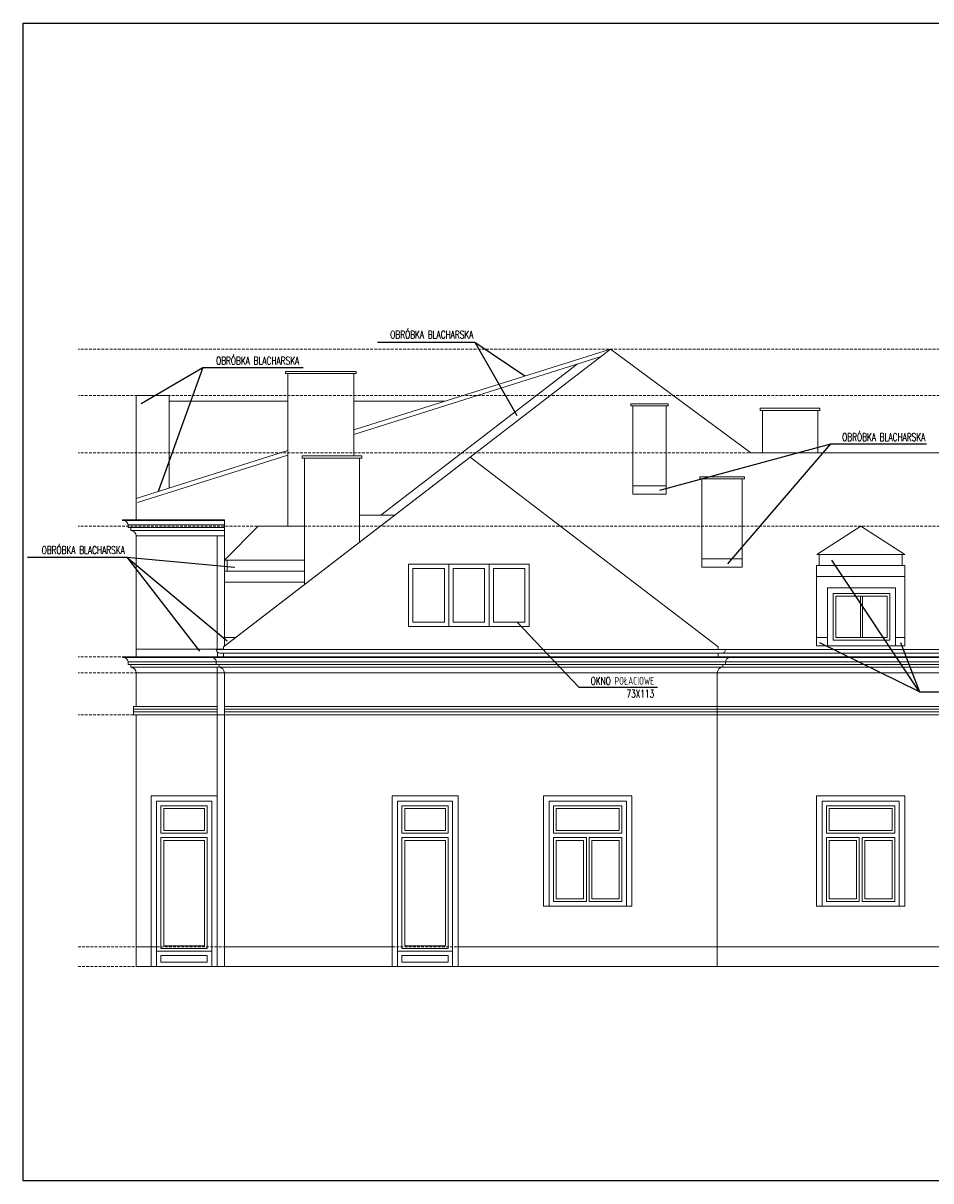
# Model space of a CAD drawing. Header units: millimetres. Extents: x 7740 to 32518, y 10334 to 16936.
# Tile 12 of 16: x 29548 to 31194, y 11204 to 13304. Entities that reach past the tile are written whole.
import ezdxf

# ---------------------------------------------------------------- set-up
doc = ezdxf.new("R2010")
doc.units = ezdxf.units.MM
doc.linetypes.add('HIDDEN', pattern=[0.375, 0.25, -0.125])
doc.layers.get('0').update_dxf_attribs({"color": 9})
for name, color, linetype, lineweight in [('!MODUS_OPIS', 9, 'Continuous', 13), ('Opis', 9, 'Continuous', 25), ('Widok', 9, 'Continuous', 15)]:
    doc.layers.add(name, color=color, linetype=linetype, lineweight=lineweight)
doc.styles.add('TXT', font='simplex.shx', dxfattribs={"width": 0.8})

msp = doc.modelspace()

# ---------------------------------------------------------------- linework, layer by layer
at = {"layer": '!MODUS_OPIS', "linetype": 'HIDDEN', "ltscale": 20}
for points in [[(32425.1, 12712.4), (29647.7, 12712.4)], [(32425.1, 12627.9), (29648.5, 12627.9)], [(32425.1, 12524.1), (29647.7, 12524.1)], [(32425.1, 12390.9), (29647.7, 12390.9)], [(32425.1, 12154.1), (29647.7, 12154.1)], [(32425.1, 12125.1), (29647.7, 12125.1)], [(32425.1, 12049.1), (29647.7, 12049.1)], [(32420.1, 11628.1), (29647.7, 11628.1)], [(32420.1, 11592.1), (29647.7, 11592.1)]]:
    msp.add_lwpolyline(points, dxfattribs=at)
msp.add_lwpolyline([(32518.1, 11203.6), (29548.1, 11203.6), (29548.1, 13303.6), (32518.1, 13303.6), (32518.1, 11203.6), (29548.1, 11203.6)])
at = {"layer": 'Opis', "ltscale": 0.7}
for points in [[(30190.6, 12725.1), (30190.6, 12725.1), (30367.5, 12725.1)], [(30367.5, 12725.1), (30458.1, 12663.6)], [(30367.5, 12725.1), (30443.6, 12591.7)], [(29761.9, 12613.8), (29873.8, 12679), (29873.8, 12679)], [(29873.8, 12679), (29792.9, 12454)], [(29873.8, 12679), (30056.1, 12679)], [(30702.7, 12456.5), (31013, 12540.7), (31186.6, 12540.7)], [(30826, 12322.5), (31013, 12540.7)], [(29556.3, 12335), (29556.3, 12335), (29736.3, 12335)], [(29736.3, 12335), (29918.4, 12183)], [(29736.3, 12335), (29932.2, 12316.6)], [(29736.3, 12335), (29868.1, 12164.3)], [(31173.8, 12090.7), (31015, 12329.7)], [(30443.8, 12217.1), (30555.9, 12098.8), (30698.7, 12098.8)], [(31173.8, 12090.7), (30993, 12179.5)], [(31139.3, 12179.8), (31173.8, 12090.7), (31356.5, 12090.7)]]:
    msp.add_lwpolyline(points, dxfattribs=at)
at = {"layer": 'Widok'}
for points in [[(30613.1, 12712.4), (30613.1, 12712.4), (30613.1, 12712.4), (30613.1, 12712.4), (29913.1, 12173.4)], [(29913.1, 12173.4), (30613.1, 12712.4)], [(30613.1, 12712.4), (30148.1, 12565.9)], [(30613.1, 12712.4), (30613.1, 12712.4), (30613.1, 12712.4), (30613.1, 12712.4), (30867.6, 12524.1)], [(30867.6, 12524.1), (30613.1, 12712.4)], [(30594.7, 12698.2), (30148.1, 12557.5)], [(30197, 12410.9), (30553.1, 12685.1)], [(30148.1, 12667.9), (30152.1, 12667.9), (30152.1, 12671.9), (30048.1, 12671.9), (30024.1, 12671.9), (30024.1, 12667.9), (30048.1, 12667.9)], [(30028.1, 12390.9), (30028.1, 12667.9)], [(30028.1, 12667.9), (30148.1, 12667.9)], [(30148.1, 12518.6), (30148.1, 12667.9)], [(29753.1, 12617.9), (29753.1, 12627.9), (29813.1, 12627.9), (29813.1, 12460.3)], [(29813.1, 12627.9), (29813.1, 12617.9), (30028.1, 12617.9)], [(29753.1, 12424.8), (29753.1, 12617.9)], [(30148.1, 12617.9), (30313.2, 12617.9)], [(30714.1, 12609.2), (30718.1, 12609.2), (30718.1, 12613.2), (30654.1, 12613.2), (30650.1, 12613.2), (30650.1, 12609.2), (30654.1, 12609.2), (30654.1, 12609.2)], [(30654.1, 12449.2), (30654.1, 12609.2)], [(30714.1, 12502.5), (30714.1, 12449.2), (30654.1, 12449.2), (30654.1, 12609.2), (30714.1, 12609.2)], [(30714.1, 12449.2), (30714.1, 12609.2)], [(30989.1, 12600.9), (30993.1, 12600.9), (30993.1, 12604.9), (30929.1, 12604.9), (30885.1, 12604.9), (30885.1, 12600.9), (30929.1, 12600.9), (30929.1, 12600.9)], [(30889.1, 12524.1), (30889.1, 12600.9)], [(30889.1, 12600.9), (30989.1, 12600.9)], [(30989.1, 12524.1), (30989.1, 12600.9)], [(30028.1, 12528.1), (29753.1, 12441.4)], [(30028.1, 12519.7), (29755.6, 12433.8)], [(29911.4, 12167.3), (29911.4, 12172.1), (30358.6, 12516.5)], [(30358.6, 12516.5), (29913.1, 12173.4)], [(29913.1, 12173.4), (30358.6, 12516.5), (30808.8, 12172)], [(30158.1, 12514.6), (30162.1, 12514.6), (30162.1, 12518.6), (30058.1, 12518.6), (30054.1, 12518.6), (30054.1, 12514.6), (30058.1, 12514.6)], [(30808.8, 12172), (30358.6, 12516.5)], [(30867.6, 12524.1), (31454.1, 12524.1)], [(30058.1, 12285.1), (30058.1, 12514.6)], [(30058.1, 12514.6), (30158.1, 12514.6)], [(30158.1, 12362.1), (30158.1, 12514.6)], [(30852.1, 12476.9), (30856.1, 12476.9), (30856.1, 12480.9), (30792.1, 12480.9), (30775.1, 12480.9), (30775.1, 12476.9), (30792.1, 12476.9), (30792.1, 12476.9)], [(30779.1, 12316.9), (30779.1, 12476.9)], [(30852.1, 12316.9), (30779.1, 12316.9), (30779.1, 12476.9), (30852.1, 12476.9)], [(30852.1, 12316.9), (30852.1, 12476.9)], [(30654.1, 12449.2), (30654.1, 12464.2), (30714.1, 12464.2)], [(29753.1, 12424.8), (29753.1, 12402.4), (29913.1, 12402.4)], [(29728.1, 12401.4), (29728.1, 12402.4), (29753.1, 12402.4)], [(29728.1, 12401.4), (29913.1, 12401.4)], [(29743.4, 12383.4), (29743.4, 12388.4), (29738.4, 12388.4), (29738.4, 12393.4)], [(29738.4, 12393.4), (29913.1, 12393.4)], [(29913.1, 12402.4), (29913.1, 12373.4)], [(29913.1, 12373.4), (29913.1, 12390.9)], [(29913.1, 12329.6), (29974.5, 12390.9)], [(30058.1, 12390.9), (29974.5, 12390.9)], [(30221.6, 12410.9), (30158.1, 12410.9)], [(31067.3, 12390.9), (31067.3, 12390.9), (31147.3, 12339.6), (31067.3, 12390.9), (30987.3, 12339.6)], [(29738.4, 12388.4), (29913.1, 12388.4)], [(29743.4, 12383.4), (29913.1, 12383.4)], [(29753.1, 12373.4), (29753.1, 12373.4), (29913.1, 12373.4)], [(29753.1, 12154.1), (29753.1, 12373.4)], [(29900.1, 12167.3), (29900.1, 12373.4)], [(29913.1, 12173.4), (29913.1, 12373.4)], [(29913.1, 12329.6), (29918.1, 12329.6), (29918.1, 12309.6)], [(30058.1, 12329.6), (29913.1, 12329.6)], [(30779.1, 12316.9), (30779.1, 12331.9), (30852.1, 12331.9)], [(31059.6, 12339.6), (30987.3, 12339.6)], [(30987.3, 12339.6), (30991.8, 12339.6), (30991.8, 12319.6)], [(31147.3, 12339.6), (31057.1, 12339.6)], [(31147.3, 12339.6), (31142.3, 12339.6), (31142.3, 12319.6)], [(30058.1, 12309.6), (29913.1, 12309.6)], [(29913.1, 12173.4), (29913.1, 12309.6)], [(30247.1, 12209.1), (30320.1, 12209.1), (30320.1, 12322.1), (30247.1, 12322.1), (30247.1, 12209.1)], [(30320.1, 12209.1), (30393.1, 12209.1), (30393.1, 12322.1), (30320.1, 12322.1), (30320.1, 12209.1)], [(30393.1, 12209.1), (30466.1, 12209.1), (30466.1, 12322.1), (30393.1, 12322.1), (30393.1, 12209.1)], [(31059.6, 12319.6), (30986.8, 12319.6)], [(30987.1, 12319.6), (30987.1, 12233.8)], [(31147.3, 12319.6), (31057.1, 12319.6)], [(31147.3, 12319.6), (31147.3, 12233.8)], [(30058.1, 12289.6), (29913.1, 12289.6)], [(31059.6, 12299.6), (30986.8, 12299.6)], [(31147.3, 12299.6), (31057.1, 12299.6)], [(31059.7, 12279.1), (31007, 12279.1), (31007, 12233.8)], [(31017, 12233.8), (31017, 12269.1), (31059.7, 12269.1)], [(31017, 12233.8), (31017, 12269.1), (31120, 12269.1), (31120, 12233.8)], [(31022, 12233.8), (31022, 12264.1), (31115, 12264.1), (31115, 12233.8)], [(31130, 12233.8), (31130, 12279.1), (31059.7, 12279.1)], [(31059.7, 12269.1), (31120, 12269.1)], [(31068.5, 12264.1), (31066.5, 12264.1), (31066.5, 12233.8)], [(31070.5, 12233.8), (31070.5, 12264.1)], [(31120, 12269.1), (31120, 12233.8)], [(30987.1, 12233.8), (30987.1, 12174.1)], [(31007, 12233.8), (31007, 12174.1)], [(31120, 12233.8), (31120, 12184.1), (31017, 12184.1), (31017, 12233.8)], [(31115, 12233.8), (31115, 12189.1), (31022, 12189.1), (31022, 12233.8)], [(31066.5, 12233.8), (31066.5, 12189.1), (31070.5, 12189.1), (31070.5, 12233.8)], [(31120, 12233.8), (31120, 12184.1)], [(31130, 12174.1), (31130, 12233.8)], [(31147.3, 12233.8), (31147.3, 12174.1)], [(29933.6, 12189.1), (29913.1, 12189.1)], [(30987.1, 12174.1), (30987.1, 12189.1), (31007, 12189.1)], [(31120, 12184.1), (31017, 12184.1)], [(31147.3, 12174.1), (31147.3, 12189.1), (31130, 12189.1)], [(29753.1, 12153.1), (29753.1, 12168.1), (29911.4, 12168.1)], [(29898.4, 12167.3), (32220.1, 12167.3)], [(29900.3, 12162.7), (29900.3, 12153.1)], [(29904.9, 12160.8), (32220.1, 12160.8)], [(29911.4, 12160.8), (29911.4, 12154), (29909.1, 12154)], [(30821.8, 12167.3), (30066.1, 12167.3)], [(30815.3, 12160.8), (30066.1, 12160.8)], [(30808.8, 12167.3), (30808.8, 12172)], [(30808.8, 12160.8), (30808.8, 12154), (30811.2, 12154)], [(31147.3, 12174.1), (30987.1, 12174.1)], [(29728.1, 12153.1), (29728.1, 12154.1), (29935.2, 12154.1)], [(29753.1, 12153.1), (29728.1, 12153.1)], [(29743.4, 12135.1), (29743.4, 12140.1), (29738.4, 12140.1), (29738.4, 12145.1)], [(29898.4, 12145.1), (29738.4, 12145.1)], [(29898.4, 12140.1), (29738.4, 12140.1)], [(29753.1, 12154.1), (29753.1, 12154.1), (32220.1, 12154.1)], [(29753.1, 12153.1), (29753.1, 12153.1), (32220.1, 12153.1)], [(29913.1, 12154.1), (29888.1, 12154.1)], [(29888.1, 12154.1), (29888.1, 12153.1)], [(29888.1, 12153.1), (29888.1, 12154.1)], [(29903.4, 12135.1), (29903.4, 12140.1), (29898.4, 12140.1), (29898.4, 12145.1)], [(29898.4, 12145.1), (30821.9, 12145.1)], [(29903.4, 12135.1), (29903.4, 12140.1), (29898.4, 12140.1), (29898.4, 12145.1)], [(29898.4, 12140.1), (30821.9, 12140.1)], [(29913.1, 12154.1), (30804.1, 12154.1), (30358.6, 12154.1)], [(30803.5, 12154.1), (30832.1, 12154.1)], [(30816.9, 12135.1), (30816.9, 12140.1), (30821.9, 12140.1), (30821.9, 12145.1)], [(30816.9, 12135.1), (30816.9, 12140.1), (30821.9, 12140.1), (30821.9, 12145.1)], [(30816.9, 12135.1), (30816.9, 12140.1), (30821.9, 12140.1), (30821.9, 12145.1)], [(30821.9, 12145.1), (32220.1, 12145.1)], [(30821.9, 12140.1), (32220.1, 12140.1)], [(30832.1, 12154.1), (30832.1, 12153.1)], [(30832.1, 12153.1), (30832.1, 12154.1)], [(29903.4, 12135.1), (29743.4, 12135.1)], [(29753.1, 12064.1), (29753.1, 12126.1)], [(29753.1, 12125.1), (29753.1, 12125.1), (30807.1, 12125.1)], [(29900.1, 11902.1), (29900.1, 12135.1)], [(29903.4, 12135.1), (30816.9, 12135.1)], [(29913.1, 11592.1), (29913.1, 12126.1)], [(29913.1, 12126.1), (29913.1, 12126.1)], [(30807.1, 11592.1), (30807.1, 12126.1)], [(30807.1, 12125.1), (32220.1, 12125.1)], [(30816.9, 12135.1), (32220.1, 12135.1)], [(29753.1, 12064.1), (29748.1, 12064.1), (29748.1, 12059.1), (29753.1, 12059.1)], [(29753.1, 12059.1), (29748.1, 12059.1), (29748.1, 12054.1), (29753.1, 12054.1)], [(29753.1, 12054.1), (29748.1, 12054.1), (29748.1, 12049.1), (29753.1, 12049.1)], [(29753.1, 12064.1), (29753.1, 12064.1), (29900.1, 12064.1)], [(29900.1, 12064.1), (29753.1, 12064.1)], [(29900.1, 12059.1), (29753.1, 12059.1)], [(29900.1, 12054.1), (29753.1, 12054.1)], [(32220.1, 12064.1), (29913.1, 12064.1)], [(29913.1, 12064.1), (32220.1, 12064.1)], [(32220.1, 12059.1), (29913.1, 12059.1)], [(32220.1, 12054.1), (29913.1, 12054.1)], [(29753.1, 11592.1), (29753.1, 12049.1)], [(32220.1, 12049.1), (29753.1, 12049.1)], [(29790.1, 11592.1), (29790.1, 11892.1)], [(29840.1, 11892.1), (29790.1, 11892.1)], [(29790.1, 11612.1), (29790.1, 11612.1), (29790.1, 11892.1), (29840.1, 11892.1)], [(29790.1, 11620.1), (29890.1, 11620.1), (29890.1, 11892.1), (29840.1, 11892.1)], [(29840.1, 11892.1), (29890.1, 11892.1)], [(30227.1, 11592.1), (30227.1, 11892.1)], [(30227.1, 11612.1), (30227.1, 11612.1), (30227.1, 11892.1), (30277.1, 11892.1)], [(30277.1, 11892.1), (30227.1, 11892.1)], [(30227.1, 11620.1), (30327.1, 11620.1), (30327.1, 11892.1), (30277.1, 11892.1)], [(30277.1, 11892.1), (30327.1, 11892.1)], [(30327.1, 11592.1), (30327.1, 11892.1)], [(30502.1, 11702.1), (30642.1, 11702.1), (30642.1, 11892.1), (30502.1, 11892.1)], [(30502.1, 11892.1), (30502.1, 11702.1)], [(30997.1, 11892.1), (30997.1, 11702.1)], [(30997.1, 11702.1), (31137.1, 11702.1), (31137.1, 11892.1), (30997.1, 11892.1)], [(29798.1, 11834.1), (29798.1, 11884.1), (29840.1, 11884.1)], [(29798.1, 11884.1), (29798.1, 11834.1), (29840.1, 11834.1)], [(29840.1, 11834.1), (29798.1, 11834.1), (29798.1, 11884.1), (29840.1, 11884.1)], [(29840.1, 11839.1), (29803.1, 11839.1), (29803.1, 11879.1), (29840.1, 11879.1)], [(29882.1, 11834.1), (29882.1, 11884.1), (29840.1, 11884.1)], [(29882.1, 11884.1), (29882.1, 11834.1), (29840.1, 11834.1)], [(29840.1, 11834.1), (29882.1, 11834.1), (29882.1, 11884.1), (29840.1, 11884.1)], [(29840.1, 11839.1), (29877.1, 11839.1), (29877.1, 11879.1), (29840.1, 11879.1)], [(30235.1, 11834.1), (30235.1, 11884.1), (30277.1, 11884.1)], [(30235.1, 11884.1), (30235.1, 11834.1), (30277.1, 11834.1)], [(30277.1, 11834.1), (30235.1, 11834.1), (30235.1, 11884.1), (30277.1, 11884.1)], [(30277.1, 11839.1), (30240.1, 11839.1), (30240.1, 11879.1), (30277.1, 11879.1)], [(30319.1, 11834.1), (30319.1, 11884.1), (30277.1, 11884.1)], [(30319.1, 11884.1), (30319.1, 11834.1), (30277.1, 11834.1)], [(30277.1, 11834.1), (30319.1, 11834.1), (30319.1, 11884.1), (30277.1, 11884.1)], [(30277.1, 11839.1), (30314.1, 11839.1), (30314.1, 11879.1), (30277.1, 11879.1)], [(30510.1, 11834.1), (30510.1, 11884.1), (30634.1, 11884.1), (30634.1, 11834.1)], [(30510.1, 11884.1), (30510.1, 11834.1), (30634.1, 11834.1)], [(31005.1, 11834.1), (31005.1, 11884.1), (31129.1, 11884.1), (31129.1, 11834.1)], [(31005.1, 11884.1), (31005.1, 11834.1), (31129.1, 11834.1)], [(29840.1, 11826.1), (29798.1, 11826.1)], [(29798.1, 11625.1), (29798.1, 11826.1), (29840.1, 11826.1)], [(29798.1, 11625.1), (29882.1, 11625.1), (29882.1, 11826.1), (29840.1, 11826.1)], [(29840.1, 11826.1), (29882.1, 11826.1)], [(30277.1, 11826.1), (30235.1, 11826.1)], [(30235.1, 11625.1), (30319.1, 11625.1), (30319.1, 11826.1), (30277.1, 11826.1)], [(30235.1, 11625.1), (30235.1, 11826.1), (30277.1, 11826.1)], [(30277.1, 11826.1), (30319.1, 11826.1)], [(30569.6, 11710.1), (30510.1, 11710.1), (30510.1, 11826.1)], [(30569.6, 11826.1), (30510.1, 11826.1)], [(30569.6, 11710.1), (30569.6, 11826.1)], [(30634.1, 11826.1), (30634.1, 11710.1), (30574.6, 11710.1)], [(30634.1, 11826.1), (30574.6, 11826.1)], [(30574.6, 11710.1), (30574.6, 11826.1)], [(31064.6, 11826.1), (31005.1, 11826.1)], [(31064.6, 11710.1), (31005.1, 11710.1), (31005.1, 11826.1)], [(31064.6, 11710.1), (31064.6, 11826.1)], [(31069.6, 11710.1), (31069.6, 11826.1)], [(31129.1, 11826.1), (31069.6, 11826.1)], [(31129.1, 11826.1), (31129.1, 11710.1), (31069.6, 11710.1)], [(29803.1, 11630.1), (29803.1, 11821.1), (29840.1, 11821.1)], [(29803.1, 11630.1), (29877.1, 11630.1), (29877.1, 11821.1), (29840.1, 11821.1)], [(30240.1, 11630.1), (30314.1, 11630.1), (30314.1, 11821.1), (30277.1, 11821.1)], [(30240.1, 11630.1), (30240.1, 11821.1), (30277.1, 11821.1)], [(29753.1, 11592.1), (29753.1, 11628.1), (29793.1, 11628.1)], [(29890.1, 11620.1), (29803.1, 11620.1)], [(29913.1, 11628.1), (30217.1, 11628.1)], [(30327.1, 11620.1), (30227.1, 11620.1)], [(30337.1, 11628.1), (31920.1, 11628.1)], [(29753.1, 11592.1), (32220.1, 11592.1)], [(29803.1, 11612.1), (29803.1, 11612.1)], [(30227.1, 11612.1), (30227.1, 11612.1)]]:
    msp.add_lwpolyline(points, dxfattribs=at)
for points in [[(30255.1, 12217.1), (30312.1, 12217.1), (30312.1, 12314.1), (30255.1, 12314.1)], [(30328.1, 12217.1), (30385.1, 12217.1), (30385.1, 12314.1), (30328.1, 12314.1)], [(30401.1, 12217.1), (30458.1, 12217.1), (30458.1, 12314.1), (30401.1, 12314.1)], [(29780.1, 11902.1), (29900.1, 11902.1), (29900.1, 11592.1), (29780.1, 11592.1)], [(29790.1, 11892.1), (29890.1, 11892.1), (29890.1, 11592.1), (29790.1, 11592.1)], [(30217.1, 11902.1), (30337.1, 11902.1), (30337.1, 11592.1), (30217.1, 11592.1)], [(30227.1, 11892.1), (30327.1, 11892.1), (30327.1, 11592.1), (30227.1, 11592.1)], [(30492.1, 11902.1), (30652.1, 11902.1), (30652.1, 11702.1), (30492.1, 11702.1)], [(30502.1, 11892.1), (30642.1, 11892.1), (30642.1, 11702.1), (30502.1, 11702.1)], [(30987.1, 11902.1), (31147.1, 11902.1), (31147.1, 11702.1), (30987.1, 11702.1)], [(30997.1, 11892.1), (31137.1, 11892.1), (31137.1, 11702.1), (30997.1, 11702.1)], [(30510.1, 11884.1), (30634.1, 11884.1), (30634.1, 11834.1), (30510.1, 11834.1)], [(30515.1, 11879.1), (30629.1, 11879.1), (30629.1, 11839.1), (30515.1, 11839.1)], [(31005.1, 11884.1), (31129.1, 11884.1), (31129.1, 11834.1), (31005.1, 11834.1)], [(31010.1, 11879.1), (31124.1, 11879.1), (31124.1, 11839.1), (31010.1, 11839.1)], [(30510.1, 11826.1), (30569.6, 11826.1), (30569.6, 11710.1), (30510.1, 11710.1)], [(30574.6, 11826.1), (30634.1, 11826.1), (30634.1, 11710.1), (30574.6, 11710.1)], [(31005.1, 11826.1), (31064.6, 11826.1), (31064.6, 11710.1), (31005.1, 11710.1)], [(31069.6, 11826.1), (31129.1, 11826.1), (31129.1, 11710.1), (31069.6, 11710.1)], [(30515.1, 11821.1), (30564.6, 11821.1), (30564.6, 11715.1), (30515.1, 11715.1)], [(30579.6, 11821.1), (30629.1, 11821.1), (30629.1, 11715.1), (30579.6, 11715.1)], [(31010.1, 11821.1), (31059.6, 11821.1), (31059.6, 11715.1), (31010.1, 11715.1)], [(31074.6, 11821.1), (31124.1, 11821.1), (31124.1, 11715.1), (31074.6, 11715.1)], [(29790.1, 11620.1), (29890.1, 11620.1), (29890.1, 11592.1), (29790.1, 11592.1)], [(30227.1, 11620.1), (30327.1, 11620.1), (30327.1, 11592.1), (30227.1, 11592.1)], [(29798.1, 11612.1), (29882.1, 11612.1), (29882.1, 11600.1), (29798.1, 11600.1)], [(30235.1, 11612.1), (30319.1, 11612.1), (30319.1, 11600.1), (30235.1, 11600.1)]]:
    msp.add_lwpolyline(points, close=True, dxfattribs=at)
for centre, radius, start, end in [((29729.2, 12392.3), 9.23, 5.5813, 96.7637), ((29743.1, 12373.4), 10, 359.9796, 88.4703), ((29904.9, 12167.3), 6.5, 180, 270), ((30815.3, 12167.3), 6.5, 270, 0), ((29729.2, 12144), 9.23, 5.5813, 96.7637), ((29889.2, 12144), 9.23, 5.5813, 96.7637), ((29889.2, 12144), 9.23, 5.5813, 96.7637), ((30831.1, 12144), 9.23, 83.2363, 174.4187), ((30831.1, 12144), 9.23, 83.2363, 174.4187), ((30831.1, 12144), 9.23, 83.2363, 174.4187), ((29743.1, 12125.1), 10, 359.9796, 88.4703), ((29903.1, 12125.1), 10, 359.9796, 88.4703), ((29903.1, 12125.1), 10, 359.9796, 88.4703), ((30817.1, 12125.1), 10, 91.5297, 180.0204), ((30817.1, 12125.1), 10, 91.5297, 180.0204), ((30817.1, 12125.1), 10, 91.5297, 180.0204)]:
    msp.add_arc(centre, radius, start, end, dxfattribs=at)

# ---------------------------------------------------------------- texts
at = {"layer": 'Opis', "ltscale": 0.7, "char_height": 14, "attachment_point": 3, "style": 'TXT'}
for s, insert in [('{\\W0.7;OBRÓBKA BLACHARSKA}', (30364.7, 12745.7)), ('{\\W0.7;OBRÓBKA BLACHARSKA}', (30048.8, 12698.2)), ('{\\W0.7;OBRÓBKA BLACHARSKA}', (31184.3, 12559.6)), ('{\\W0.7;OBRÓBKA BLACHARSKA}', (29732.5, 12354.7)), ('{\\W0.7;OKNO POŁACIOWE\\P73X113}', (30692.7, 12117.5))]:
    msp.add_mtext_dynamic_manual_height_columns(s, width=202.848, gutter_width=12.5, heights=[0], dxfattribs=dict(at, insert=insert))

doc.saveas('drawing.dxf')
